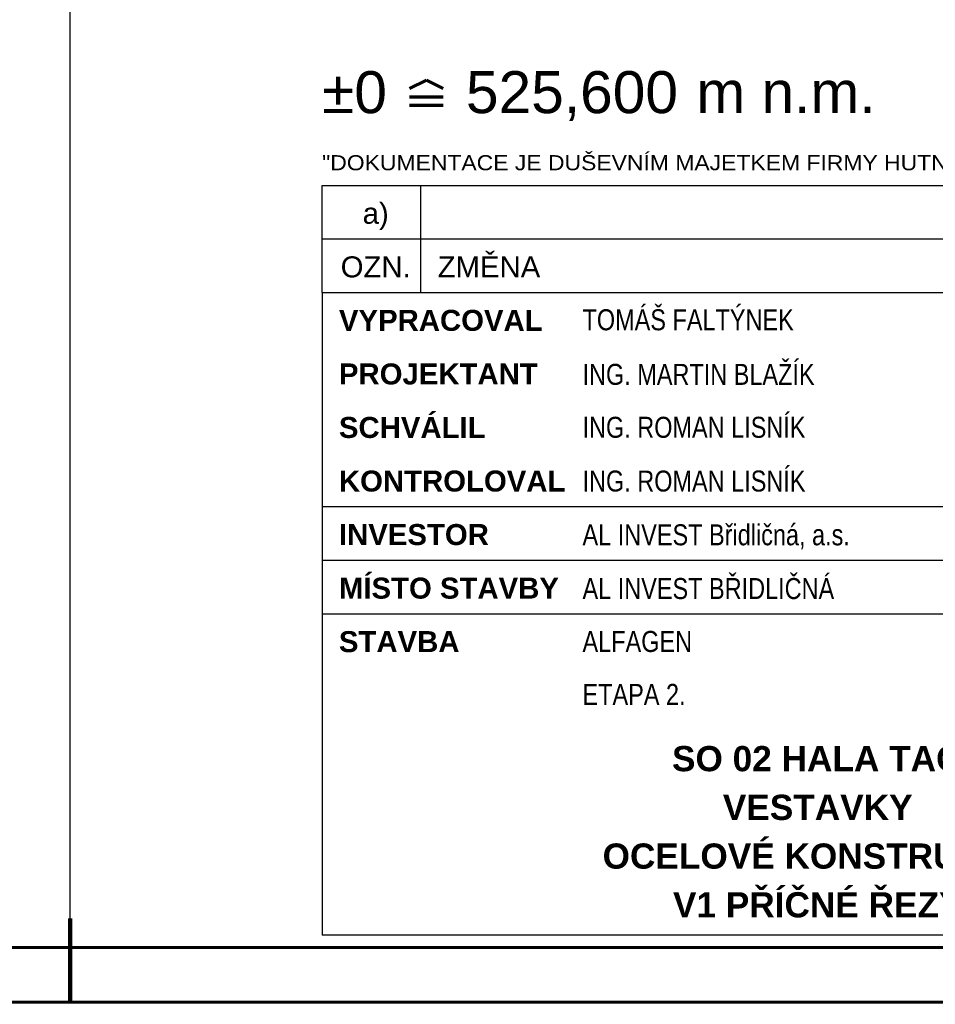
# Paper-space layout 'Layout1' of a CAD drawing. Extents: x -2 to 1033, y -36 to 596.
# Tile 30 of 181: x 625 to 734, y 0 to 117. Entities that reach past the tile are written whole.
import ezdxf
from ezdxf.enums import TextEntityAlignment as Align

# ---------------------------------------------------------------- set-up
doc = ezdxf.new("R2010")
doc.units = 0
doc.layers.get('DEFPOINTS').update_dxf_attribs({"color": 132, "linetype": 'CONTINUOUS'})
doc.layers.add('RAMECEK_HP', color=251, linetype='CONTINUOUS')
doc.layers.add('RAZITKO_HP', color=222, linetype='CONTINUOUS')
doc.styles.add('RAZITKO_HP_ARIAL', font='arial.ttf')
doc.styles.add('RAZITKO_HP_ARIAL_B', font='arialbd.ttf')
doc.styles.add('RAZITKO_HP_ARIAL_N', font='arial.ttf', dxfattribs={"width": 0.8})
doc.styles.add('ROMANS', font='romans.shx', dxfattribs={"width": 0.8})

# ---------------------------------------------------------------- blocks, each defined once
blk = doc.blocks.new('*U6')
at = {"layer": 'DEFPOINTS'}
blk.add_lwpolyline([(841, 0), (631, 0), (631, 297), (841, 297)], close=True, dxfattribs=at)
at = {"layer": 'RAMECEK_HP', "lineweight": 35, "const_width": 0.35}
for points in [[(0, 594), (0, 0), (841, 0), (841, 594)], [(6.5, 587.5), (6.5, 6.5), (834.5, 6.5), (834.5, 587.5)]]:
    blk.add_lwpolyline(points, close=True, dxfattribs=at)
at = {"layer": 'RAMECEK_HP', "lineweight": 50, "const_width": 0.5}
blk.add_lwpolyline([(631, 0), (631, 10)], dxfattribs=at)
blk.add_lwpolyline([(631, 0), (631, 10)], dxfattribs=at)
at = {"layer": 'DEFPOINTS', "style": 'ROMANS', "width": 0.8}
blk.add_attdef('TISK', text='', height=10, dxfattribs=at).set_placement((841, -33), align=Align.RIGHT)
blk = doc.blocks.new('0_HP')
at = {"layer": 'RAZITKO_HP', "lineweight": 70}
for p, q in [((-166.58, 105.79), (-164.58, 106.79)), ((-164.58, 106.79), (-162.58, 105.79)), ((-166.58, 104.79), (-162.58, 104.79)), ((-166.58, 103.79), (-162.58, 103.79))]:
    blk.add_line(p, q, dxfattribs=at)
at = {"layer": 'RAZITKO_HP', "lineweight": 70, "style": 'RAZITKO_HP_ARIAL'}
blk.add_text('%%P0', height=5, dxfattribs=at).set_placement((-177, 102.85))
blk = doc.blocks.new('text_HP')
at = {"layer": 'RAZITKO_HP', "lineweight": 25}
blk.add_line((-177, 94.25), (-5, 94.25), dxfattribs=at)
at = {"layer": 'RAZITKO_HP', "lineweight": 18, "style": 'RAZITKO_HP_ARIAL', "width": 1.085}
blk.add_text('"DOKUMENTACE JE DUŠEVNÍM MAJETKEM FIRMY HUTNÍ PROJEKT Frýdek-Místek a.s. A NESMÍ BÝT POUŽITA BEZ JEJÍHO VĚDOMÍ."', height=1.8, dxfattribs=at).set_placement((-177, 96.05))
blk = doc.blocks.new('A$C1486bec4')
at = {"layer": 'RAZITKO_HP', "lineweight": 25}
for p, q in [((-180, 90.88), (-180, 97.25)), ((-168.25, 90.88), (-168.25, 97.25)), ((-180, 90.88), (-8, 90.88)), ((-180, 84.5), (-180, 90.88)), ((-168.25, 84.5), (-168.25, 90.88)), ((-180, 84.5), (-63, 84.5)), ((-180, 84.5), (-180, 8)), ((-180, 59), (-63, 59)), ((-180, 52.62), (-63, 52.62)), ((-180, 46.25), (-63, 46.25)), ((-63, 8), (-180, 8))]:
    blk.add_line(p, q, dxfattribs=at)
at = {"layer": 'RAZITKO_HP'}
for name in ['0_HP', 'text_HP']:
    blk.add_blockref(name, (-3, 3), dxfattribs=at)
at = {"layer": 'RAZITKO_HP', "lineweight": 70, "style": 'RAZITKO_HP_ARIAL'}
for s, p in [('525,600', (-162.88, 105.85)), ('m n.m.', (-135.45, 105.85))]:
    blk.add_text(s, height=5, dxfattribs=at).set_placement(p)
at = {"layer": 'RAZITKO_HP', "lineweight": 25, "style": 'RAZITKO_HP_ARIAL'}
for s, p in [('a)', (-173.62, 92.68)), ('OZN.', (-173.62, 86.3))]:
    blk.add_text(s, height=2.5, dxfattribs=at).set_placement(p, align=Align.CENTER)
blk.add_text('ZMĚNA', height=2.5, dxfattribs=at).set_placement((-166.25, 86.3))
at = {"layer": 'RAZITKO_HP', "style": 'RAZITKO_HP_ARIAL_N', "width": 0.8}
for s, p in [('TOMÁŠ FALTÝNEK', (-149, 80)), ('ING. MARTIN BLAŽÍK', (-149, 73.5)), ('ING. ROMAN LISNÍK', (-149, 67.2)), ('ING. ROMAN LISNÍK', (-149, 60.8)), ('AL INVEST Břidličná, a.s.', (-149, 54.4)), ('AL INVEST BŘIDLIČNÁ', (-149, 48)), ('ALFAGEN', (-149, 41.7)), ('ETAPA 2.', (-149, 35.4))]:
    blk.add_text(s, height=2.5, dxfattribs=at).set_placement(p)
at = {"layer": 'RAZITKO_HP', "lineweight": 35, "style": 'RAZITKO_HP_ARIAL_B'}
for s, p in [('VYPRACOVAL', (-178, 79.93)), ('PROJEKTANT', (-178, 73.55)), ('SCHVÁLIL', (-178, 67.18)), ('KONTROLOVAL', (-178, 60.8)), ('INVESTOR', (-178, 54.43)), ('MÍSTO STAVBY', (-178, 48.05)), ('STAVBA', (-178, 41.68))]:
    blk.add_text(s, height=2.5, dxfattribs=at).set_placement(p)
at = {"layer": 'RAZITKO_HP', "style": 'RAZITKO_HP_ARIAL_B'}
for s, p in [('SO 02 HALA TAO', (-121, 29)), ('VESTAVKY', (-121, 23.2)), ('OCELOVÉ KONSTRUKCE', (-121, 17.4)), ('V1 PŘÍČNÉ ŘEZY', (-121, 11.6))]:
    blk.add_text(s, height=3, dxfattribs=at).set_placement(p, align=Align.MIDDLE_CENTER)

psp = doc.layouts.get("Layout1")

# ---------------------------------------------------------------- block references
at = {"layer": 'RAMECEK_HP'}
psp.add_blockref('*U6', (0, 0), dxfattribs=at)
at = {"layer": 'RAZITKO_HP'}
psp.add_blockref('A$C1486bec4', (841, 0), dxfattribs=at)

doc.saveas('drawing.dxf')
